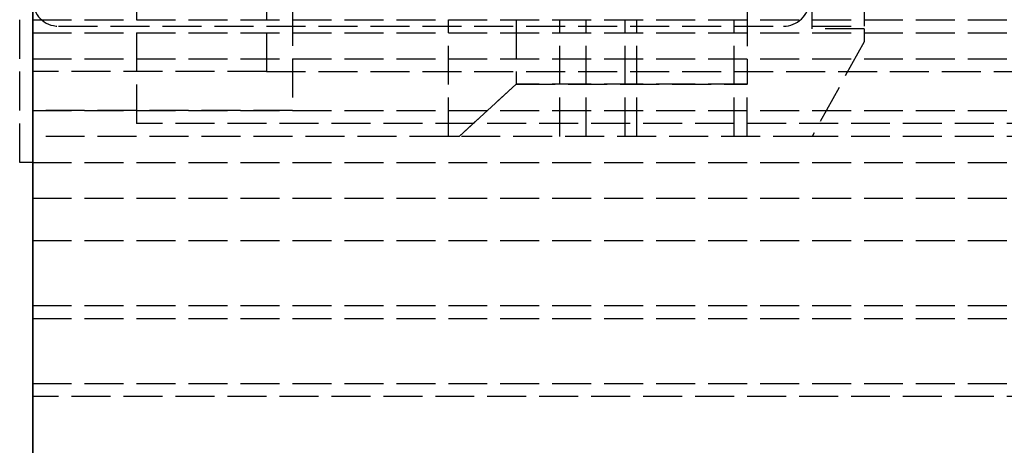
# Model space of a CAD drawing. Header units: millimetres. Extents: x 0 to 2050, y -94 to 94.
# Tile 2 of 14: x 0 to 37, y -22 to -5. Entities that reach past the tile are written whole.
import ezdxf

# ---------------------------------------------------------------- set-up
doc = ezdxf.new("R2010")
doc.units = ezdxf.units.MM
doc.header["$LTSCALE"] = 10
doc.linetypes.add('ALLCAD_Strich', pattern=[0.2, 0.15, -0.05])
doc.layers.add('BESCH_KONT_sich_schn_grun_2d', color=10, linetype='Continuous')
doc.layers.add('BESCH_KONT_sich_schn_seit_2d', color=160, linetype='Continuous')

msp = doc.modelspace()

# ---------------------------------------------------------------- linework, layer by layer
at = {"layer": 'BESCH_KONT_sich_schn_grun_2d', "linetype": 'ALLCAD_Strich'}
for p, q in [((0, 94), (0, -94)), ((-0.5, -11), (-0.5, 11)), ((4, 10), (4, -10)), ((10, 9), (10, -9)), ((27.5, -3.016), (27.5, -7.976)), ((9, -4), (9, -7.5)), ((30, -5.85), (30, -4.8)), ((32, -4.8), (32, -5.75)), ((0, -5.5), (2020, -5.5)), ((16, -10), (16, -5.5)), ((18.611, -5.5), (18.611, -7.976)), ((20.287, -10), (20.287, -5.5)), ((21.304, -10), (21.304, -5.5)), ((22.803, -10), (22.803, -5.5)), ((23.261, -10), (23.261, -5.5)), ((27, -10), (27, -5.5)), ((0, -6), (172, -6)), ((1, -5.75), (28.901, -5.75)), ((30, -5.75), (32, -5.75)), ((32, -5.85), (30, -5.85)), ((32, -5.85), (32, -6.35)), ((32, -6.35), (30, -10)), ((0, -7), (2020, -7)), ((9, -7.5), (0, -7.5)), ((9, -7.5), (103, -7.5)), ((16.413, -10), (18.611, -7.976)), ((18.611, -7.976), (16.413, -10)), ((18.611, -7.976), (27.5, -7.976)), ((27.5, -7.976), (18.611, -7.976)), ((27.5, -10), (27.5, -7.976)), ((10, -9), (0, -9)), ((0, -9), (119.5, -9)), ((103, -9.5), (4, -9.5)), ((4, -10), (0, -10)), ((16, -10), (0, -10)), ((16.413, -10), (16, -10)), ((30, -10), (16.413, -10)), ((105, -10), (30, -10)), ((0, -11), (-0.5, -11)), ((0, -11), (1005, -11)), ((0, -12.375), (2020, -12.375)), ((0, -14), (2020, -14)), ((0, -16.5), (2020, -16.5)), ((0, -17), (2050, -17)), ((0, -19.5), (2050, -19.5)), ((1005, -20), (0, -20))]:
    msp.add_line(p, q, dxfattribs=at)
for centre, start, end in [((1, -4.75), 180, 270), ((28.901, -4.75), 270, 357.134)]:
    msp.add_arc(centre, 1, start, end, dxfattribs=at)
at = {"layer": 'BESCH_KONT_sich_schn_seit_2d', "linetype": 'ALLCAD_Strich'}
for p, q in [((0, 94, 2418), (0, -94, 2418)), ((0, -94, 2368), (0, 94, 2368)), ((0, -45.5), (0, 45.5)), ((0, 25.5, 2), (0, -25.5, 2)), ((0, -17, 2359), (0, 17, 2359)), ((0, 17, 2362), (0, -17, 2362)), ((0, -16.5, 2355), (0, 16.5, 2355)), ((0, 12, 2333.5), (0, -12, 2333.5)), ((0, 12, 2337.5), (0, -12, 2337.5)), ((0, 12, 2333.5), (0, -12, 2333.5)), ((0, 12, 2337.5), (0, -12, 2337.5)), ((0, 11, 8), (0, -11, 8)), ((0, -11, 26), (0, 11, 26)), ((0, 10.5, 2340.3), (0, -10.5, 2340.3)), ((0, -10.5, 2336), (0, 10.5, 2336)), ((0, -10.5, 2332), (0, 10.5, 2332)), ((0, -10.5, 2329.8), (0, 10.5, 2329.8)), ((0, -10.5, 2332.3), (0, 10.5, 2332.3)), ((0, -10.5, 2328.5), (0, 10.5, 2328.5)), ((0, -10, 2318), (0, 10, 2318)), ((0, 10, 2288), (0, -10, 2288)), ((0, -10, 2288), (0, 10, 2288)), ((0, 9.5, 2294.5), (0, -9.5, 2294.5)), ((0, -9.5, 2317.5), (0, 9.5, 2317.5)), ((0, -9, 25), (0, 9, 25)), ((0, 9, 25), (0, -9, 25)), ((0, 9, 2365), (0, -9, 2365)), ((0, 9, 4), (0, -9, 4)), ((0, -7.5, 2299.5), (0, 7.5, 2299.5)), ((0, 7.5, 2307.5), (0, -7.5, 2307.5)), ((0, 7.5, 23.5), (0, -7.5, 23.5)), ((0, -7.5, 9), (0, 7.5, 9)), ((0, 7, 18), (0, -7, 18)), ((0, -6.635, 2332.876), (0, 6.635, 2332.876)), ((0, 0, 2332.5), (0, -8, 2332.5)), ((0, -10.5, 2329.25), (0, -2.727, 2329.25)), ((0, -7.976, 2334.2), (0, -3.016, 2329.3)), ((0, -3.016, 2350.3), (0, -7.976, 2345.4)), ((0, -4, 2334.5), (0, -10.5, 2334.5)), ((0, -4, 2315.5), (0, -7.5, 2315.5)), ((0, -5.75, 2352), (0, -4, 2352)), ((0, -4, 2350), (0, -6, 2350)), ((0, -6.5, 5.5), (0, -4, 5.5)), ((0, -4.5, 2332), (0, -10.5, 2332)), ((0, -4.5, 2336), (0, -10.5, 2336)), ((0, -10.5, 2336.5), (0, -4.5, 2336.5)), ((0, -4.5, 2337.742), (0, -10.5, 2337.742)), ((0, -4.5, 2343.7), (0, -10.5, 2343.7)), ((0, -10.5, 2338.312), (0, -4.5, 2338.312)), ((0, -4.5, 2340.737), (0, -10.5, 2340.737)), ((0, -8, 2340.5), (0, -4.5, 2340.5)), ((0, -4.5, 2322.5), (0, -6.5, 2322.5)), ((0, -5.5, 2352.5), (0, -4.75, 2352.5)), ((0, -5.5, 2350.5), (0, -4.75, 2350.5)), ((0, -7.632, 2326.798), (0, -5.4, 2325.483)), ((0, -5.5, 2), (0, -5.5, 4)), ((0, -10, 2338), (0, -5.5, 2338)), ((0, -10, 2338.111), (0, -5.5, 2338.111)), ((0, -10, 2338.883), (0, -5.5, 2338.883)), ((0, -10, 2341.6), (0, -5.5, 2341.6)), ((0, -10, 2341.489), (0, -5.5, 2341.489)), ((0, -10, 2340.717), (0, -5.5, 2340.717)), ((0, -10, 2341.1), (0, -5.5, 2341.1)), ((0, -10, 2338.5), (0, -5.5, 2338.5)), ((0, -14, 2352.5), (0, -5.5, 2352.5)), ((0, -5.5, 2350.5), (0, -5.5, 2352.5)), ((0, -6, 2350.5), (0, -5.5, 2350.5)), ((0, -10, 2339.05), (0, -5.5, 2339.05)), ((0, -10, 2340.55), (0, -5.5, 2340.55)), ((0, -10, 2339.013), (0, -5.5, 2339.013)), ((0, -10, 2340.587), (0, -5.5, 2340.587)), ((0, -10, 2338.044), (0, -5.5, 2338.044)), ((0, -5.5, 2338.044), (0, -5.5, 2336.576)), ((0, -5.5, 2339.05), (0, -5.5, 2339.013)), ((0, -5.5, 2338.044), (0, -5.5, 2339.013)), ((0, -5.5, 2334.2), (0, -5.5, 2336.576)), ((0, -5.5, 2336.576), (0, -10, 2336.576)), ((0, -7.976, 2334.2), (0, -5.5, 2334.2)), ((0, -5.5, 2340.587), (0, -5.5, 2340.55)), ((0, -5.5, 2340.587), (0, -5.5, 2341.556)), ((0, -5.5, 2343.024), (0, -5.5, 2345.4)), ((0, -5.5, 2343.024), (0, -5.5, 2341.556)), ((0, -10, 2343.024), (0, -5.5, 2343.024)), ((0, -5.5, 2341.556), (0, -10, 2341.556)), ((0, -5.5, 2345.4), (0, -7.976, 2345.4)), ((0, -11.75, 2338), (0, -5.75, 2338)), ((0, -11.75, 2333), (0, -5.75, 2333)), ((0, -6.933, 2346.43), (0, -5.75, 2346.747)), ((0, -11.75, 2325.861), (0, -5.75, 2324.253)), ((0, -5.75, 2350.5), (0, -5.75, 2350)), ((0, -11.75, 2333), (0, -5.75, 2333)), ((0, -6.933, 2346.43), (0, -5.75, 2346.747)), ((0, -5.75, 2346.747), (0, -5.75, 2346.501)), ((0, -5.75, 2332.529), (0, -5.75, 2328.5)), ((0, -5.75, 2332.529), (0, -5.75, 2346.501)), ((0, -6, 2352), (0, -5.75, 2352)), ((0, -11.75, 2325.861), (0, -5.75, 2324.253)), ((0, -5.75, 2328.5), (0, -5.75, 2324.253)), ((0, -5.75, 2350.5), (0, -5.75, 2352.5)), ((0, -5.85, 2347.5), (0, -5.85, 2332.1)), ((0, -6, 2352), (0, -6, 2350.5)), ((0, -6, 2350), (0, -6, 2350.5)), ((0, -6.35, 2332.594), (0, -6.35, 2347.006)), ((0, -6.5, 2340.5), (0, -6.5, 2332.5)), ((0, -6.5, 2332.5), (0, -6.5, 2324.454)), ((0, -6.5, 4), (0, -6.5, 5.5)), ((0, -6.5, 2324.454), (0, -6.5, 2322.5)), ((0, -10.5, 2332.876), (0, -6.635, 2332.876)), ((0, -11.75, 2345.139), (0, -6.933, 2346.43)), ((0, -11.75, 2345.139), (0, -6.933, 2346.43)), ((0, -7, 18), (0, -7, 9)), ((0, -16.5, 2322), (0, -7, 2322)), ((0, -7, 2322), (0, -7, 2324)), ((0, -12.375, 2325.5), (0, -7, 2324)), ((0, -7.5, 2315.5), (0, -7.5, 2299.5)), ((0, -7.5, 23.5), (0, -7.5, 9)), ((0, -10.5, 2326.798), (0, -7.632, 2326.798)), ((0, -10, 2336.2), (0, -7.976, 2334.2)), ((0, -7.976, 2345.4), (0, -10, 2343.4)), ((0, -8, 2340.5), (0, -8, 2332.5)), ((0, -8, 2340.5), (0, -11.5, 2340.5)), ((0, -9, 8), (0, -9, 25)), ((0, -9, 2359), (0, -9, 2362)), ((0, -9, 2362), (0, -9, 2359)), ((0, -9, 25), (0, -9, 8)), ((0, -9, 2365), (0, -9, 2362)), ((0, -9, 2359), (0, -9, 2355)), ((0, -9, 2), (0, -9, 4)), ((0, -9.5, 2294.5), (0, -9.5, 2317.5)), ((0, -9.98, 2288.004), (0, -9.98, 2288.006)), ((0, -9.982, 2288.006), (0, -9.982, 2288.004)), ((0, -9.983, 2288.009), (0, -9.983, 2288.009)), ((0, -9.983, 2288.001), (0, -9.983, 2288.001)), ((0, -9.983, 2288.008), (0, -9.983, 2288.008)), ((0, -9.983, 2288.003), (0, -9.983, 2288.003)), ((0, -9.984, 2288.006), (0, -9.984, 2288.004)), ((0, -9.986, 2288.004), (0, -9.986, 2288.006)), ((0, -9.991, 2288.009), (0, -9.987, 2288.009)), ((0, -9.987, 2288.001), (0, -9.989, 2288.001)), ((0, -9.987, 2288.009), (0, -9.987, 2288.001)), ((0, -9.989, 2288.004), (0, -9.991, 2288.004)), ((0, -9.989, 2288.001), (0, -9.989, 2288.004)), ((0, -9.989, 2288.005), (0, -9.989, 2288.007)), ((0, -9.99, 2288.005), (0, -9.989, 2288.005)), ((0, -9.989, 2288.007), (0, -9.99, 2288.007)), ((0, -9.991, 2288.006), (0, -9.991, 2288.006)), ((0, -9.993, 2288.006), (0, -9.993, 2288.007)), ((0, -9.994, 2288.004), (0, -9.994, 2288.006)), ((0, -9.995, 2288.006), (0, -9.995, 2288.004)), ((0, -9.996, 2288.009), (0, -9.997, 2288.009)), ((0, -9.997, 2288.001), (0, -9.996, 2288.001)), ((0, -9.997, 2288.008), (0, -9.997, 2288.008)), ((0, -9.997, 2288.003), (0, -9.997, 2288.003)), ((0, -9.998, 2288.006), (0, -9.998, 2288.004)), ((0, -10, 2288.004), (0, -10, 2288.006)), ((0, -10, 9), (0, -11, 9)), ((0, -10, 26), (0, -10, 9)), ((0, -10, 9), (0, -10, 26)), ((0, -11, 9), (0, -10, 9)), ((0, -11.75, 2338), (0, -10, 2338)), ((0, -10, 2288), (0, -10, 2318)), ((0, -20, 2318), (0, -10, 2318)), ((0, -10, 2318), (0, -10, 2288)), ((0, -10, 2339.013), (0, -10, 2338.044)), ((0, -10, 2339.013), (0, -10, 2339.05)), ((0, -10, 2340.55), (0, -10, 2340.587)), ((0, -10, 2341.556), (0, -10, 2340.587)), ((0, -10, 2338.044), (0, -10, 2336.576)), ((0, -10, 2340.55), (0, -10, 2339.05)), ((0, -10, 2336.576), (0, -10, 2336.2)), ((0, -10, 2343.4), (0, -10, 2343.024)), ((0, -10, 2343.024), (0, -10, 2341.556)), ((0, -10.5, 2329.805), (0, -10.495, 2329.805)), ((0, -10.5, 2329.805), (0, -10.495, 2329.805)), ((0, -10.5, 2329.804), (0, -10.495, 2329.804)), ((0, -10.5, 2329.8), (0, -10.495, 2329.8)), ((0, -10.5, 2329.803), (0, -10.495, 2329.803)), ((0, -10.5, 2329.805), (0, -10.495, 2329.805)), ((0, -10.5, 2329.806), (0, -10.495, 2329.806)), ((0, -10.5, 2329.808), (0, -10.495, 2329.808)), ((0, -10.5, 2329.806), (0, -10.495, 2329.806)), ((0, -10.495, 2329.808), (0, -10.495, 2329.805)), ((0, -10.5, 2329.808), (0, -10.495, 2329.808)), ((0, -10.495, 2329.803), (0, -10.495, 2329.805)), ((0, -10.5, 2329.805), (0, -10.495, 2329.805)), ((0, -10.495, 2329.803), (0, -10.495, 2329.8)), ((0, -10.5, 2329.803), (0, -10.495, 2329.803)), ((0, -10.5, 2329.802), (0, -10.495, 2329.802)), ((0, -10.5, 2329.807), (0, -10.495, 2329.807)), ((0, -10.5, 2338.312), (0, -10.5, 2337.742)), ((0, -10.5, 2328.5), (0, -10.5, 2326.798)), ((0, -10.5, 2337.742), (0, -10.5, 2333.602)), ((0, -10.5, 2343.7), (0, -10.5, 2340.737)), ((0, -10.5, 2340.737), (0, -10.5, 2338.312)), ((0, -10.5, 2329.25), (0, -10.5, 2328.5)), ((0, -10.5, 2329.25), (0, -10.5, 2332.876)), ((0, -10.5, 2333.602), (0, -10.5, 2332.876)), ((0, -11, 8), (0, -11, 26)), ((0, -11, 9), (0, -20, 9)), ((0, -11.5, 2339), (0, -11.5, 2340.5)), ((0, -11.5, 2337.5), (0, -11.5, 2339)), ((0, -11.75, 2330.5), (0, -12, 2330.5)), ((0, -11.75, 2340.5), (0, -12, 2340.5)), ((0, -11.75, 2325.861), (0, -11.75, 2345.139)), ((0, -11.75, 2330.5), (0, -12, 2330.5)), ((0, -11.75, 2340.5), (0, -12, 2340.5)), ((0, -12, 2), (0, -12)), ((0, -12, 2330.5), (0, -12, 2340.5)), ((0, -12.375, 2326.5), (0, -12.375, 2325.5)), ((0, -12.375, 2326.5), (0, -14, 2326.5)), ((0, -14, 2326.5), (0, -14, 2352.5)), ((0, -14.5, 2355), (0, -14.5, 2359)), ((0, -16.5, 2355), (0, -16.5, 2322)), ((0, -19.5, 2353), (0, -17, 2353)), ((0, -17, 2353), (0, -17, 2359)), ((0, -17, 2362), (0, -17, 2368)), ((0, -17, 2368), (0, -19.5, 2368)), ((0, -19.5, 2359.5), (0, -19.5, 2353)), ((0, -26, 2359.5), (0, -19.5, 2359.5)), ((0, -19.5, 2368), (0, -19.5, 2361.5)), ((0, -19.5, 2361.5), (0, -26, 2361.5)), ((0, -20, 9), (0, -20, 2318))]:
    msp.add_line(p, q, dxfattribs=at)
at = {"layer": 'BESCH_KONT_sich_schn_seit_2d', "linetype": 'ALLCAD_Strich', "extrusion": (1, 0, 0)}
for centre, radius, start, end in [((-4.75, 2346.501), 1, 92.866, 180), ((-4.75, 2332.529), 1, 180, 226.3972), ((-9.983, 2288.004), 0.00271, 270, 0), ((-9.983, 2288.006), 0.00271, 0, 90), ((-9.983, 2288.004), 0.00116, 180, 270), ((-9.983, 2288.006), 0.00116, 90, 180), ((-9.99, 2288.006), 0.00093, 180, 270), ((-9.99, 2288.006), 0.00093, 90, 180), ((-9.996, 2288.004), 0.00271, 270, 0), ((-9.996, 2288.006), 0.00271, 0, 90), ((-9.997, 2288.004), 0.00116, 180, 270), ((-9.997, 2288.006), 0.00116, 90, 180)]:
    msp.add_arc(centre, radius, start, end, dxfattribs=at)
at = {"layer": 'BESCH_KONT_sich_schn_seit_2d', "linetype": 'ALLCAD_Strich', "extrusion": (-1, 0, 0)}
for centre, radius, start, end in [((9.983, 2288.006), 0.00116, 90, 180), ((9.983, 2288.004), 0.00116, 180, 270), ((9.983, 2288.006), 0.00271, 0, 90), ((9.983, 2288.004), 0.00271, 270, 0), ((9.991, 2288.007), 0.00217, 0, 90), ((9.991, 2288.006), 0.00217, 270, 360), ((9.997, 2288.006), 0.00116, 90, 180), ((9.997, 2288.004), 0.00116, 180, 270), ((9.997, 2288.006), 0.00271, 0, 90), ((9.997, 2288.004), 0.00271, 270, 0)]:
    msp.add_arc(centre, radius, start, end, dxfattribs=at)
at = {"layer": 'BESCH_KONT_sich_schn_seit_2d', "linetype": 'ALLCAD_Strich', "extrusion": (1, 0, 0)}
for points, knots in [([(0, -7.984, 2334.208), (0, -7.624, 2334.381), (0, -7.283, 2334.589), (0, -6.624, 2335.081), (0, -6.312, 2335.372), (0, -5.901, 2335.836), (0, -5.764, 2336.009), (0, -5.508, 2336.368), (0, -5.391, 2336.555), (0, -5.181, 2336.93), (0, -5.088, 2337.118), (0, -4.93, 2337.482), (0, -4.864, 2337.658), (0, -4.679, 2338.218), (0, -4.6, 2338.594), (0, -4.513, 2339.244), (0, -4.5, 2339.522), (0, -4.5, 2339.75)], [17.94901, 17.94901, 17.94901, 17.94901, 19.093427, 19.093427, 20.362674, 20.362674, 21.03193, 21.03193, 21.701186, 21.701186, 22.370442, 22.370442, 23.039698, 23.039698, 24.647552, 24.647552, 26.164556, 26.164556, 26.164556, 26.164556]), ([(0, -10.5, 2333.602), (0, -10.124, 2333.611), (0, -9.74, 2333.655), (0, -8.93, 2333.829), (0, -8.505, 2333.969), (0, -8.062, 2334.171), (0, -8.023, 2334.189), (0, -7.984, 2334.208)], [15.435182, 15.435182, 15.435182, 15.435182, 16.554933, 16.554933, 17.82418, 17.82418, 17.94901, 17.94901, 17.94901, 17.94901])]:
    msp.add_open_spline(points, degree=3, knots=knots, dxfattribs=at)

doc.saveas('drawing.dxf')
